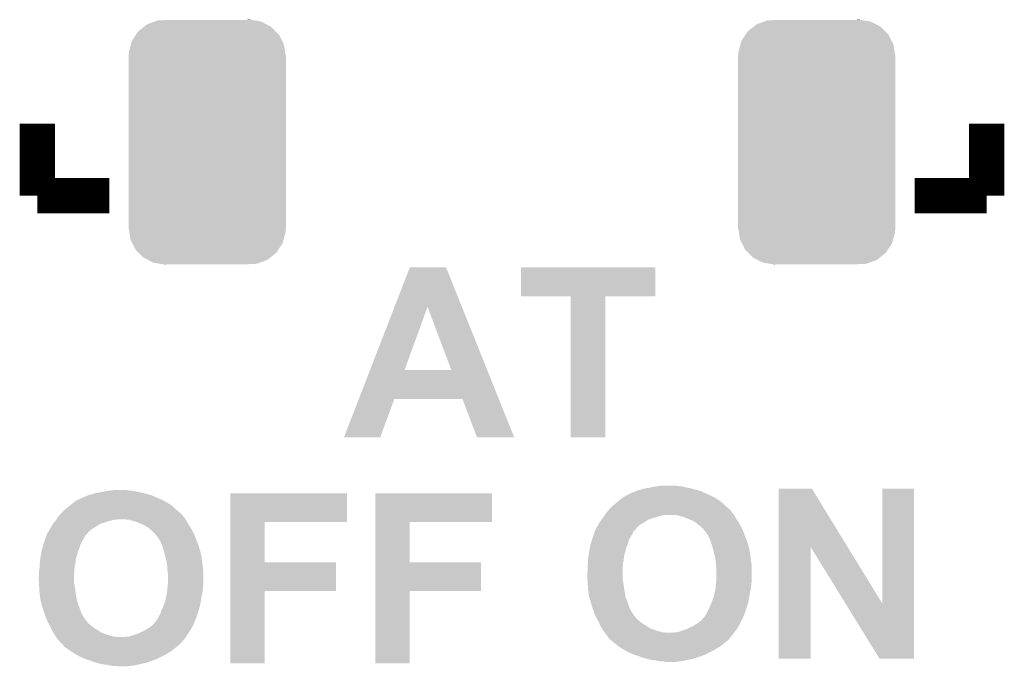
# Model space of a CAD drawing. Extents: x -0.05 to 0.95, y -0.15 to 2.1.
# Tile 17 of 51: x 0.22 to 0.44, y 0.84 to 0.98. Entities that reach past the tile are written whole.
import ezdxf

# ---------------------------------------------------------------- set-up
doc = ezdxf.new("R2010")
doc.units = 0
doc.layers.get('0').update_dxf_attribs({"linetype": 'CONTINUOUS'})
doc.layers.add('LTE_IOT_13_CLICK_V101A_GTO', color=11, linetype='CONTINUOUS')
doc.layers.add('LTE_IOT_13_CLICK_V101A_GTS', color=8, linetype='CONTINUOUS')

# ---------------------------------------------------------------- blocks, each defined once
blk = doc.blocks.new('CUSTOM_192')
for points in [[(-0.01362, 0.02659), (-0.01187, 0.02725), (0.01342, 0.02659), (0.01213, 0.02725)], [(-0.01187, 0.02725), (-0.01124, 0.02748), (0.01213, 0.02725), (0.01066, 0.02748)], [(-0.01124, 0.02748), (-0.0087, 0.0276), (0.01066, 0.02748), (0.00993, 0.0276)], [(0.0087, 0.0276), (0.00962, 0.02765), (0.00993, 0.0276), (0.00962, 0.02765)], [(-0.01609, 0.02428), (-0.01561, 0.025), (0.0162, 0.02428), (0.01548, 0.025)], [(-0.01561, 0.025), (-0.01425, 0.02609), (0.01548, 0.025), (0.0144, 0.02609)], [(-0.01425, 0.02609), (-0.01362, 0.02659), (0.0144, 0.02609), (0.01342, 0.02659)], [(-0.01726, 0.02201), (-0.01702, 0.02288), (0.01735, 0.02201), (0.01691, 0.02288)], [(-0.01702, 0.02288), (-0.01609, 0.02428), (0.01691, 0.02288), (0.0162, 0.02428)], [(-0.01775, 0.0195), (-0.0177, 0.02042), (0.01775, 0.0195), (0.0176, 0.02042)], [(-0.0177, 0.02042), (-0.01726, 0.02201), (0.0176, 0.02042), (0.01735, 0.02201)], [(-0.0178, -0.0195), (-0.0178, 0.0195), (0.0178, -0.0195), (0.0178, 0.0195)], [(-0.0176, -0.02042), (-0.01775, -0.0195), (0.0177, -0.02042), (0.01775, -0.0195)], [(-0.01735, -0.02201), (-0.0176, -0.02042), (0.01726, -0.02201), (0.0177, -0.02042)], [(-0.01691, -0.02288), (-0.01735, -0.02201), (0.01702, -0.02288), (0.01726, -0.02201)], [(-0.0162, -0.02428), (-0.01691, -0.02288), (0.01609, -0.02428), (0.01702, -0.02288)], [(-0.01548, -0.025), (-0.0162, -0.02428), (0.01561, -0.025), (0.01609, -0.02428)], [(-0.0144, -0.02609), (-0.01548, -0.025), (0.01425, -0.02609), (0.01561, -0.025)], [(-0.01342, -0.02659), (-0.0144, -0.02609), (0.01362, -0.02659), (0.01425, -0.02609)], [(-0.01213, -0.02725), (-0.01342, -0.02659), (0.01187, -0.02725), (0.01362, -0.02659)], [(-0.01066, -0.02748), (-0.01213, -0.02725), (0.01124, -0.02748), (0.01187, -0.02725)], [(-0.00993, -0.0276), (-0.01066, -0.02748), (0.0087, -0.0276), (0.01124, -0.02748)], [(-0.00962, -0.02765), (-0.00993, -0.0276), (-0.00962, -0.02765), (-0.0087, -0.0276)]]:
    blk.add_solid(points)

msp = doc.modelspace()

# ---------------------------------------------------------------- linework, layer by layer
at = {"layer": 'LTE_IOT_13_CLICK_V101A_GTO', "const_width": 0.008}
for points in [[(0.2197, 0.9426), (0.2197, 0.9589)], [(0.4343, 0.9426), (0.4343, 0.9589)], [(0.2197, 0.9426), (0.236, 0.9426)], [(0.418, 0.9426), (0.4343, 0.9426)]]:
    msp.add_lwpolyline(points, dxfattribs=at)
at = {"layer": 'LTE_IOT_13_CLICK_V101A_GTO'}
for points in [[(0.30045, 0.9175), (0.3039, 0.9264), (0.31567, 0.9175), (0.3121, 0.9264)], [(0.3039, 0.9264), (0.3039, 0.9264), (0.3121, 0.9264), (0.3039, 0.9264)], [(0.329, 0.9199), (0.329, 0.9264), (0.3594, 0.9199), (0.3594, 0.9264)], [(0.329, 0.9264), (0.329, 0.9264), (0.3594, 0.9264), (0.329, 0.9264)], [(0.3403, 0.888), (0.3403, 0.9199), (0.3481, 0.888), (0.3481, 0.9199)], [(0.3403, 0.9199), (0.3403, 0.9199), (0.3481, 0.9199), (0.3594, 0.9199)], [(0.2949, 0.9032), (0.30045, 0.9175), (0.3027, 0.9032), (0.3079, 0.9175)], [(0.3133, 0.9032), (0.3079, 0.9175), (0.3214, 0.9032), (0.31567, 0.9175)], [(0.29238, 0.8967), (0.2949, 0.9032), (0.32401, 0.8967), (0.3214, 0.9032)], [(0.2949, 0.9032), (0.2949, 0.9032), (0.3133, 0.9032), (0.3027, 0.9032)], [(0.289, 0.888), (0.29238, 0.8967), (0.2972, 0.888), (0.3004, 0.8967)], [(0.29238, 0.8967), (0.29238, 0.8967), (0.3004, 0.8967), (0.3158, 0.8967)], [(0.3191, 0.888), (0.3158, 0.8967), (0.3275, 0.888), (0.32401, 0.8967)], [(0.3275, 0.888), (0.3275, 0.888), (0.3275, 0.888), (0.3191, 0.888)], [(0.3601, 0.877), (0.3609, 0.8771), (0.3646, 0.877), (0.3639, 0.8771)], [(0.2307, 0.8747), (0.2311, 0.8749), (0.24604, 0.8747), (0.2456, 0.8749)], [(0.2311, 0.8749), (0.2313, 0.875), (0.2456, 0.8749), (0.24523, 0.875)], [(0.2313, 0.875), (0.2317, 0.8751), (0.24523, 0.875), (0.24487, 0.8751)], [(0.2317, 0.8751), (0.2322, 0.8752), (0.24487, 0.8751), (0.2445, 0.8752)], [(0.2322, 0.8752), (0.2327, 0.8754), (0.2445, 0.8752), (0.24377, 0.8754)], [(0.2327, 0.8754), (0.2333, 0.8755), (0.24377, 0.8754), (0.2434, 0.8755)], [(0.2333, 0.8755), (0.2339, 0.8756), (0.2434, 0.8755), (0.2429, 0.8756)], [(0.2339, 0.8756), (0.23437, 0.8757), (0.2429, 0.8756), (0.2424, 0.8757)], [(0.23437, 0.8757), (0.2353, 0.8759), (0.2424, 0.8757), (0.2415, 0.8759)], [(0.2353, 0.8759), (0.2361, 0.876), (0.2415, 0.8759), (0.2406, 0.876)], [(0.2361, 0.876), (0.2369, 0.8761), (0.2406, 0.876), (0.2399, 0.8761)], [(0.2633, 0.8689), (0.2633, 0.8754), (0.2897, 0.8689), (0.2897, 0.8754)], [(0.2633, 0.8754), (0.2633, 0.8754), (0.2897, 0.8754), (0.2633, 0.8754)], [(0.2961, 0.8689), (0.2961, 0.8754), (0.3225, 0.8689), (0.3225, 0.8754)], [(0.2961, 0.8754), (0.2961, 0.8754), (0.3225, 0.8754), (0.2961, 0.8754)], [(0.3523, 0.8746), (0.3529, 0.8749), (0.37245, 0.8746), (0.3719, 0.8749)], [(0.3529, 0.8749), (0.3539, 0.8754), (0.3719, 0.8749), (0.3707, 0.8754)], [(0.3539, 0.8754), (0.3543, 0.8756), (0.3707, 0.8754), (0.37026, 0.8756)], [(0.3544, 0.8756), (0.3547, 0.8757), (0.37026, 0.8756), (0.37004, 0.8757)], [(0.3547, 0.8757), (0.3551, 0.8759), (0.37004, 0.8757), (0.3696, 0.8759)], [(0.3551, 0.8759), (0.3553, 0.876), (0.3696, 0.8759), (0.36923, 0.876)], [(0.3553, 0.876), (0.3557, 0.8761), (0.36923, 0.876), (0.36887, 0.8761)], [(0.3557, 0.8761), (0.3562, 0.8762), (0.36887, 0.8761), (0.3685, 0.8762)], [(0.3562, 0.8762), (0.3567, 0.8764), (0.3685, 0.8762), (0.36777, 0.8764)], [(0.3567, 0.8764), (0.3573, 0.8765), (0.36777, 0.8764), (0.3674, 0.8765)], [(0.3573, 0.8765), (0.3579, 0.8766), (0.3674, 0.8765), (0.3669, 0.8766)], [(0.3579, 0.8766), (0.35837, 0.8767), (0.3669, 0.8766), (0.3664, 0.8767)], [(0.35837, 0.8767), (0.3593, 0.8769), (0.3664, 0.8767), (0.3655, 0.8769)], [(0.3593, 0.8769), (0.3601, 0.877), (0.3655, 0.8769), (0.3646, 0.877)], [(0.3873, 0.8633), (0.3873, 0.8764), (0.40285, 0.8633), (0.3948, 0.8764)], [(0.3873, 0.8764), (0.3873, 0.8764), (0.3948, 0.8764), (0.3873, 0.8764)], [(0.4107, 0.8505), (0.4107, 0.8764), (0.4179, 0.8505), (0.4179, 0.8764)], [(0.4107, 0.8764), (0.4107, 0.8764), (0.4179, 0.8764), (0.4107, 0.8764)], [(0.2268, 0.8724), (0.22703, 0.8726), (0.25032, 0.8724), (0.2501, 0.8726)], [(0.22703, 0.8726), (0.2275, 0.873), (0.2501, 0.8726), (0.24947, 0.873)], [(0.2275, 0.873), (0.2279, 0.8733), (0.24947, 0.873), (0.249, 0.8733)], [(0.2279, 0.8733), (0.2283, 0.8736), (0.249, 0.8733), (0.24845, 0.8736)], [(0.2283, 0.8736), (0.2289, 0.8739), (0.24845, 0.8736), (0.2479, 0.8739)], [(0.2289, 0.8739), (0.2299, 0.8744), (0.2479, 0.8739), (0.2467, 0.8744)], [(0.2299, 0.8744), (0.2303, 0.8746), (0.2467, 0.8744), (0.24626, 0.8746)], [(0.2304, 0.8746), (0.2307, 0.8747), (0.24626, 0.8746), (0.24604, 0.8747)], [(0.3497, 0.8725), (0.3502, 0.8729), (0.37532, 0.8725), (0.37488, 0.8729)], [(0.3502, 0.8729), (0.3508, 0.8734), (0.37488, 0.8729), (0.37432, 0.8734)], [(0.3508, 0.8734), (0.35103, 0.8736), (0.37432, 0.8734), (0.3741, 0.8736)], [(0.35103, 0.8736), (0.3515, 0.874), (0.3741, 0.8736), (0.37347, 0.874)], [(0.3515, 0.874), (0.3519, 0.8743), (0.37347, 0.874), (0.373, 0.8743)], [(0.3519, 0.8743), (0.3523, 0.8746), (0.373, 0.8743), (0.37245, 0.8746)], [(0.2245, 0.8702), (0.22486, 0.8706), (0.2526, 0.8702), (0.2524, 0.8706)], [(0.22486, 0.8706), (0.22494, 0.8707), (0.2524, 0.8706), (0.2522, 0.8707)], [(0.22494, 0.8707), (0.22503, 0.8708), (0.2522, 0.8707), (0.2521, 0.8708)], [(0.22503, 0.8708), (0.2253, 0.8711), (0.2521, 0.8708), (0.25177, 0.8711)], [(0.2253, 0.8711), (0.2257, 0.8715), (0.25177, 0.8711), (0.25132, 0.8715)], [(0.2257, 0.8715), (0.2262, 0.8719), (0.25132, 0.8715), (0.25088, 0.8719)], [(0.2262, 0.8719), (0.2268, 0.8724), (0.25088, 0.8719), (0.25032, 0.8724)], [(0.3478, 0.8702), (0.34794, 0.8704), (0.36027, 0.8702), (0.361, 0.8704)], [(0.34794, 0.8704), (0.34801, 0.8705), (0.3614, 0.8704), (0.3619, 0.8705)], [(0.34801, 0.8705), (0.34829, 0.8709), (0.37717, 0.8705), (0.3769, 0.8709)], [(0.34829, 0.8709), (0.3485, 0.8712), (0.3769, 0.8709), (0.3766, 0.8712)], [(0.3485, 0.8712), (0.34886, 0.8716), (0.3766, 0.8712), (0.3764, 0.8716)], [(0.34886, 0.8716), (0.34894, 0.8717), (0.3764, 0.8716), (0.3762, 0.8717)], [(0.34894, 0.8717), (0.34903, 0.8718), (0.3762, 0.8717), (0.3761, 0.8718)], [(0.34903, 0.8718), (0.3493, 0.8721), (0.3761, 0.8718), (0.37577, 0.8721)], [(0.3493, 0.8721), (0.3497, 0.8725), (0.37577, 0.8721), (0.37532, 0.8725)], [(0.3644, 0.8704), (0.3635, 0.8705), (0.37723, 0.8704), (0.37717, 0.8705)], [(0.36475, 0.8703), (0.3644, 0.8704), (0.3773, 0.8703), (0.37723, 0.8704)], [(0.22301, 0.8681), (0.2232, 0.8684), (0.2333, 0.8681), (0.23382, 0.8684)], [(0.2232, 0.8684), (0.22328, 0.8685), (0.23382, 0.8684), (0.234, 0.8685)], [(0.22328, 0.8685), (0.22343, 0.8687), (0.234, 0.8685), (0.2347, 0.8687)], [(0.22343, 0.8687), (0.22372, 0.8691), (0.2347, 0.8687), (0.2359, 0.8691)], [(0.22372, 0.8691), (0.2238, 0.8692), (0.2359, 0.8691), (0.23627, 0.8692)], [(0.2238, 0.8692), (0.22394, 0.8694), (0.23627, 0.8692), (0.237, 0.8694)], [(0.22394, 0.8694), (0.22401, 0.8695), (0.2374, 0.8694), (0.2379, 0.8695)], [(0.22401, 0.8695), (0.22429, 0.8699), (0.25317, 0.8695), (0.2529, 0.8699)], [(0.22429, 0.8699), (0.2245, 0.8702), (0.2529, 0.8699), (0.2526, 0.8702)], [(0.2404, 0.8694), (0.2395, 0.8695), (0.25323, 0.8694), (0.25317, 0.8695)], [(0.24075, 0.8693), (0.2404, 0.8694), (0.2533, 0.8693), (0.25323, 0.8694)], [(0.2411, 0.8692), (0.24075, 0.8693), (0.25336, 0.8692), (0.2533, 0.8693)], [(0.2419, 0.869), (0.2411, 0.8692), (0.25347, 0.869), (0.25336, 0.8692)], [(0.24286, 0.8686), (0.2419, 0.869), (0.2537, 0.8686), (0.25347, 0.869)], [(0.2431, 0.8685), (0.24286, 0.8686), (0.25377, 0.8685), (0.2537, 0.8686)], [(0.2438, 0.8682), (0.2431, 0.8685), (0.25399, 0.8682), (0.25377, 0.8685)], [(0.2443, 0.8679), (0.2438, 0.8682), (0.2542, 0.8679), (0.25399, 0.8682)], [(0.2633, 0.8598), (0.2633, 0.8689), (0.2711, 0.8598), (0.2711, 0.8689)], [(0.2633, 0.8689), (0.2633, 0.8689), (0.2711, 0.8689), (0.2897, 0.8689)], [(0.2961, 0.8598), (0.2961, 0.8689), (0.3039, 0.8598), (0.3039, 0.8689)], [(0.2961, 0.8689), (0.2961, 0.8689), (0.3039, 0.8689), (0.3225, 0.8689)], [(0.3463, 0.8679), (0.34653, 0.8683), (0.35552, 0.8679), (0.356, 0.8683)], [(0.34653, 0.8683), (0.3467, 0.8686), (0.356, 0.8683), (0.35652, 0.8686)], [(0.3467, 0.8686), (0.34676, 0.8687), (0.35652, 0.8686), (0.3567, 0.8687)], [(0.34676, 0.8687), (0.34701, 0.8691), (0.3567, 0.8687), (0.3573, 0.8691)], [(0.34701, 0.8691), (0.3472, 0.8694), (0.3573, 0.8691), (0.35782, 0.8694)], [(0.3472, 0.8694), (0.34728, 0.8695), (0.35782, 0.8694), (0.358, 0.8695)], [(0.34728, 0.8695), (0.34742, 0.8697), (0.358, 0.8695), (0.3587, 0.8697)], [(0.34742, 0.8697), (0.34772, 0.8701), (0.3587, 0.8697), (0.3599, 0.8701)], [(0.34772, 0.8701), (0.3478, 0.8702), (0.3599, 0.8701), (0.36027, 0.8702)], [(0.3651, 0.8702), (0.36475, 0.8703), (0.37736, 0.8702), (0.3773, 0.8703)], [(0.3659, 0.87), (0.3651, 0.8702), (0.37747, 0.87), (0.37736, 0.8702)], [(0.36686, 0.8696), (0.3659, 0.87), (0.3777, 0.8696), (0.37747, 0.87)], [(0.3671, 0.8695), (0.36686, 0.8696), (0.37777, 0.8695), (0.3777, 0.8696)], [(0.3678, 0.8692), (0.3671, 0.8695), (0.37799, 0.8692), (0.37777, 0.8695)], [(0.3683, 0.8689), (0.3678, 0.8692), (0.3782, 0.8689), (0.37799, 0.8692)], [(0.3688, 0.8686), (0.3683, 0.8689), (0.37837, 0.8686), (0.3782, 0.8689)], [(0.3691, 0.8683), (0.3688, 0.8686), (0.37853, 0.8683), (0.37837, 0.8686)], [(0.3695, 0.868), (0.3691, 0.8683), (0.3787, 0.868), (0.37853, 0.8683)], [(0.2218, 0.8659), (0.22185, 0.866), (0.2306, 0.8659), (0.2308, 0.866)], [(0.22185, 0.866), (0.2219, 0.8661), (0.2308, 0.866), (0.2308, 0.8661)], [(0.2219, 0.8663), (0.22223, 0.8668), (0.23098, 0.8663), (0.2314, 0.8668)], [(0.2219, 0.8662), (0.2219, 0.8663), (0.2309, 0.8662), (0.23098, 0.8663)], [(0.2219, 0.8661), (0.2219, 0.8662), (0.2308, 0.8661), (0.2309, 0.8662)], [(0.2219, 0.8661), (0.2219, 0.8661), (0.2308, 0.8661)], [(0.22223, 0.8668), (0.2223, 0.8669), (0.2314, 0.8668), (0.23152, 0.8669)], [(0.2223, 0.8669), (0.22253, 0.8673), (0.23152, 0.8669), (0.232, 0.8673)], [(0.22253, 0.8673), (0.2227, 0.8676), (0.232, 0.8673), (0.23253, 0.8676)], [(0.2227, 0.8676), (0.22276, 0.8677), (0.23253, 0.8676), (0.2327, 0.8677)], [(0.22276, 0.8677), (0.22301, 0.8681), (0.2327, 0.8677), (0.2333, 0.8681)], [(0.2448, 0.8676), (0.2443, 0.8679), (0.25437, 0.8676), (0.2542, 0.8679)], [(0.2451, 0.8673), (0.2448, 0.8676), (0.25453, 0.8673), (0.25437, 0.8676)], [(0.2455, 0.867), (0.2451, 0.8673), (0.2547, 0.867), (0.25453, 0.8673)], [(0.246, 0.8665), (0.2455, 0.867), (0.25495, 0.8665), (0.2547, 0.867)], [(0.2462, 0.8664), (0.246, 0.8665), (0.255, 0.8664), (0.25495, 0.8665)], [(0.2463, 0.8663), (0.2462, 0.8664), (0.25505, 0.8663), (0.255, 0.8664)], [(0.2463, 0.8662), (0.2463, 0.8663), (0.2551, 0.8662), (0.25505, 0.8663)], [(0.24647, 0.866), (0.2463, 0.8662), (0.2552, 0.866), (0.2551, 0.8662)], [(0.2468, 0.8656), (0.24647, 0.866), (0.25535, 0.8656), (0.2552, 0.866)], [(0.34539, 0.8658), (0.34564, 0.8666), (0.354, 0.8658), (0.3544, 0.8666)], [(0.34564, 0.8666), (0.3457, 0.8668), (0.3544, 0.8666), (0.35453, 0.8668)], [(0.3457, 0.8668), (0.3457, 0.8669), (0.35453, 0.8668), (0.3546, 0.8669)], [(0.3458, 0.8669), (0.34585, 0.867), (0.3546, 0.8669), (0.3548, 0.867)], [(0.34585, 0.867), (0.3459, 0.8671), (0.3548, 0.867), (0.3548, 0.8671)], [(0.3459, 0.8673), (0.34623, 0.8678), (0.35498, 0.8673), (0.3554, 0.8678)], [(0.3459, 0.8672), (0.3459, 0.8673), (0.3549, 0.8672), (0.35498, 0.8673)], [(0.3459, 0.8671), (0.3459, 0.8672), (0.3548, 0.8671), (0.3549, 0.8672)], [(0.3459, 0.8671), (0.3459, 0.8671), (0.3548, 0.8671)], [(0.34623, 0.8678), (0.3463, 0.8679), (0.3554, 0.8678), (0.35552, 0.8679)], [(0.37, 0.8675), (0.3695, 0.868), (0.37895, 0.8675), (0.3787, 0.868)], [(0.3702, 0.8674), (0.37, 0.8675), (0.379, 0.8674), (0.37895, 0.8675)], [(0.3703, 0.8673), (0.3702, 0.8674), (0.37905, 0.8673), (0.379, 0.8674)], [(0.3703, 0.8672), (0.3703, 0.8673), (0.3791, 0.8672), (0.37905, 0.8673)], [(0.37047, 0.867), (0.3703, 0.8672), (0.3792, 0.867), (0.3791, 0.8672)], [(0.3708, 0.8666), (0.37047, 0.867), (0.37935, 0.8666), (0.3792, 0.867)], [(0.3713, 0.8659), (0.3708, 0.8666), (0.3796, 0.8659), (0.37935, 0.8666)], [(0.22082, 0.863), (0.22102, 0.8637), (0.2292, 0.863), (0.2294, 0.8637)], [(0.22102, 0.8637), (0.2212, 0.8643), (0.2294, 0.8637), (0.2297, 0.8643)], [(0.2212, 0.8643), (0.22137, 0.8648), (0.2297, 0.8643), (0.23, 0.8648)], [(0.22137, 0.8648), (0.22163, 0.8656), (0.23, 0.8648), (0.2304, 0.8656)], [(0.22163, 0.8656), (0.2217, 0.8658), (0.2304, 0.8656), (0.23053, 0.8658)], [(0.2217, 0.8658), (0.2217, 0.8659), (0.23053, 0.8658), (0.2306, 0.8659)], [(0.2473, 0.8649), (0.2468, 0.8656), (0.2556, 0.8649), (0.25535, 0.8656)], [(0.2477, 0.8641), (0.2473, 0.8649), (0.25593, 0.8641), (0.2556, 0.8649)], [(0.24785, 0.8637), (0.2477, 0.8641), (0.2561, 0.8637), (0.25593, 0.8641)], [(0.248, 0.8633), (0.24785, 0.8637), (0.25622, 0.8633), (0.2561, 0.8637)], [(0.3447, 0.8636), (0.34482, 0.864), (0.35303, 0.8636), (0.3532, 0.864)], [(0.34482, 0.864), (0.34504, 0.8647), (0.3532, 0.864), (0.3534, 0.8647)], [(0.34504, 0.8647), (0.34523, 0.8653), (0.3534, 0.8647), (0.3537, 0.8653)], [(0.34523, 0.8653), (0.34539, 0.8658), (0.3537, 0.8653), (0.354, 0.8658)], [(0.3717, 0.8651), (0.3713, 0.8659), (0.37993, 0.8651), (0.3796, 0.8659)], [(0.37185, 0.8647), (0.3717, 0.8651), (0.3801, 0.8647), (0.37993, 0.8651)], [(0.372, 0.8643), (0.37185, 0.8647), (0.38022, 0.8643), (0.3801, 0.8647)], [(0.37226, 0.8634), (0.372, 0.8643), (0.3805, 0.8634), (0.38022, 0.8643)], [(0.2204, 0.8609), (0.22051, 0.8615), (0.2285, 0.8609), (0.2287, 0.8615)], [(0.22051, 0.8615), (0.22065, 0.8623), (0.2287, 0.8615), (0.2289, 0.8623)], [(0.22065, 0.8623), (0.2207, 0.8626), (0.2289, 0.8623), (0.22903, 0.8626)], [(0.2207, 0.8626), (0.22082, 0.863), (0.22903, 0.8626), (0.2292, 0.863)], [(0.24826, 0.8624), (0.248, 0.8633), (0.2565, 0.8624), (0.25622, 0.8633)], [(0.2485, 0.8616), (0.24826, 0.8624), (0.25667, 0.8616), (0.2565, 0.8624)], [(0.24865, 0.861), (0.2485, 0.8616), (0.2568, 0.861), (0.25667, 0.8616)], [(0.34423, 0.8606), (0.34436, 0.8616), (0.3523, 0.8606), (0.3524, 0.8616)], [(0.34436, 0.8616), (0.3444, 0.8619), (0.3524, 0.8616), (0.3525, 0.8619)], [(0.3444, 0.8619), (0.34451, 0.8625), (0.3525, 0.8619), (0.3527, 0.8625)], [(0.34451, 0.8625), (0.34465, 0.8633), (0.3527, 0.8625), (0.3529, 0.8633)], [(0.34465, 0.8633), (0.3447, 0.8636), (0.3529, 0.8633), (0.35303, 0.8636)], [(0.3725, 0.8626), (0.37226, 0.8634), (0.38067, 0.8626), (0.3805, 0.8634)], [(0.37265, 0.862), (0.3725, 0.8626), (0.3808, 0.862), (0.38067, 0.8626)], [(0.3729, 0.861), (0.37265, 0.862), (0.38093, 0.861), (0.3808, 0.862)], [(0.3873, 0.838), (0.3873, 0.8633), (0.3945, 0.838), (0.3945, 0.8633)], [(0.40239, 0.8505), (0.3945, 0.8633), (0.4107, 0.8505), (0.40285, 0.8633)], [(0.2202, 0.8594), (0.22023, 0.8596), (0.22826, 0.8594), (0.2283, 0.8596)], [(0.2202, 0.8586), (0.2202, 0.8594), (0.22812, 0.8586), (0.22826, 0.8594)], [(0.22023, 0.8596), (0.22036, 0.8606), (0.2283, 0.8596), (0.2284, 0.8606)], [(0.22036, 0.8606), (0.2204, 0.8609), (0.2284, 0.8606), (0.2285, 0.8609)], [(0.2489, 0.86), (0.24865, 0.861), (0.25693, 0.86), (0.2568, 0.861)], [(0.24897, 0.8595), (0.2489, 0.86), (0.257, 0.8595), (0.25693, 0.86)], [(0.2491, 0.8586), (0.24897, 0.8595), (0.25711, 0.8586), (0.257, 0.8595)], [(0.2633, 0.8533), (0.2633, 0.8598), (0.2872, 0.8533), (0.2872, 0.8598)], [(0.2633, 0.8598), (0.2633, 0.8598), (0.2872, 0.8598), (0.2711, 0.8598)], [(0.2961, 0.8533), (0.2961, 0.8598), (0.32, 0.8533), (0.32, 0.8598)], [(0.2961, 0.8598), (0.2961, 0.8598), (0.32, 0.8598), (0.3039, 0.8598)], [(0.3441, 0.859), (0.34418, 0.8595), (0.35205, 0.859), (0.3521, 0.8595)], [(0.34418, 0.8595), (0.3442, 0.8596), (0.3521, 0.8595), (0.35212, 0.8596)], [(0.3442, 0.8604), (0.34423, 0.8606), (0.35226, 0.8604), (0.3523, 0.8606)], [(0.3442, 0.8596), (0.3442, 0.8604), (0.35212, 0.8596), (0.35226, 0.8604)], [(0.37297, 0.8605), (0.3729, 0.861), (0.381, 0.8605), (0.38093, 0.861)], [(0.3731, 0.8596), (0.37297, 0.8605), (0.38111, 0.8596), (0.381, 0.8605)], [(0.3731, 0.859), (0.3731, 0.8596), (0.38119, 0.859), (0.38111, 0.8596)], [(0.2201, 0.858), (0.22018, 0.8585), (0.22805, 0.858), (0.2281, 0.8585)], [(0.2201, 0.8574), (0.2201, 0.858), (0.228, 0.8574), (0.22805, 0.858)], [(0.2201, 0.8569), (0.2201, 0.8574), (0.228, 0.8569), (0.228, 0.8574)], [(0.22018, 0.8585), (0.2202, 0.8586), (0.2281, 0.8585), (0.22812, 0.8586)], [(0.2491, 0.858), (0.2491, 0.8586), (0.25719, 0.858), (0.25711, 0.8586)], [(0.24912, 0.8579), (0.2491, 0.858), (0.2572, 0.8579), (0.25719, 0.858)], [(0.2492, 0.8574), (0.24912, 0.8579), (0.2572, 0.8574), (0.2572, 0.8579)], [(0.2492, 0.8551), (0.2492, 0.8574), (0.2572, 0.8551), (0.2572, 0.8574)], [(0.344, 0.8575), (0.3441, 0.8579), (0.352, 0.8575), (0.352, 0.8579)], [(0.344, 0.8569), (0.344, 0.8575), (0.352, 0.8569), (0.352, 0.8575)], [(0.3441, 0.8584), (0.3441, 0.859), (0.352, 0.8584), (0.35205, 0.859)], [(0.3441, 0.8579), (0.3441, 0.8584), (0.352, 0.8579), (0.352, 0.8584)], [(0.37312, 0.8589), (0.3731, 0.859), (0.3812, 0.8589), (0.38119, 0.859)], [(0.3732, 0.8584), (0.37312, 0.8589), (0.3812, 0.8584), (0.3812, 0.8589)], [(0.3732, 0.8561), (0.3732, 0.8584), (0.3812, 0.8561), (0.3812, 0.8584)], [(0.22, 0.8565), (0.2201, 0.8569), (0.228, 0.8565), (0.228, 0.8569)], [(0.22, 0.8559), (0.22, 0.8565), (0.228, 0.8559), (0.228, 0.8565)], [(0.22005, 0.8551), (0.22, 0.8559), (0.228, 0.8551), (0.228, 0.8559)], [(0.22008, 0.8546), (0.22005, 0.8551), (0.2281, 0.8546), (0.228, 0.8551)], [(0.24916, 0.8546), (0.2492, 0.8551), (0.2572, 0.8546), (0.2572, 0.8551)], [(0.34405, 0.8561), (0.344, 0.8569), (0.352, 0.8561), (0.352, 0.8569)], [(0.34408, 0.8556), (0.34405, 0.8561), (0.3521, 0.8556), (0.352, 0.8561)], [(0.34413, 0.8549), (0.34408, 0.8556), (0.3522, 0.8549), (0.3521, 0.8556)], [(0.34416, 0.8543), (0.34413, 0.8549), (0.3523, 0.8543), (0.3522, 0.8549)], [(0.373, 0.8539), (0.37309, 0.8548), (0.381, 0.8539), (0.3811, 0.8548)], [(0.37309, 0.8548), (0.3731, 0.8549), (0.3811, 0.8548), (0.38111, 0.8549)], [(0.3731, 0.8549), (0.37316, 0.8556), (0.38111, 0.8549), (0.3812, 0.8556)], [(0.37316, 0.8556), (0.3732, 0.8561), (0.3812, 0.8556), (0.3812, 0.8561)], [(0.22012, 0.8539), (0.22008, 0.8546), (0.2282, 0.8539), (0.2281, 0.8546)], [(0.22016, 0.8533), (0.22012, 0.8539), (0.2283, 0.8533), (0.2282, 0.8539)], [(0.2202, 0.8527), (0.22016, 0.8533), (0.22837, 0.8527), (0.2283, 0.8533)], [(0.22023, 0.8525), (0.2202, 0.8527), (0.2284, 0.8525), (0.22837, 0.8527)], [(0.2488, 0.8519), (0.249, 0.8529), (0.2568, 0.8519), (0.257, 0.8529)], [(0.249, 0.8529), (0.24909, 0.8538), (0.257, 0.8529), (0.2571, 0.8538)], [(0.24909, 0.8538), (0.2491, 0.8539), (0.2571, 0.8538), (0.25711, 0.8539)], [(0.2491, 0.8539), (0.24916, 0.8546), (0.25711, 0.8539), (0.2572, 0.8546)], [(0.2633, 0.837), (0.2633, 0.8533), (0.2711, 0.837), (0.2711, 0.8533)], [(0.2633, 0.8533), (0.2633, 0.8533), (0.2711, 0.8533), (0.2872, 0.8533)], [(0.2961, 0.837), (0.2961, 0.8533), (0.3039, 0.837), (0.3039, 0.8533)], [(0.2961, 0.8533), (0.2961, 0.8533), (0.3039, 0.8533), (0.32, 0.8533)], [(0.3442, 0.8537), (0.34416, 0.8543), (0.35237, 0.8537), (0.3523, 0.8543)], [(0.34423, 0.8535), (0.3442, 0.8537), (0.3524, 0.8535), (0.35237, 0.8537)], [(0.3444, 0.8522), (0.34423, 0.8535), (0.35264, 0.8522), (0.3524, 0.8535)], [(0.3726, 0.852), (0.3728, 0.8529), (0.38064, 0.852), (0.3808, 0.8529)], [(0.3728, 0.8529), (0.373, 0.8539), (0.3808, 0.8529), (0.381, 0.8539)], [(0.2204, 0.8512), (0.22023, 0.8525), (0.22864, 0.8512), (0.2284, 0.8525)], [(0.22049, 0.8509), (0.2204, 0.8512), (0.2287, 0.8509), (0.22864, 0.8512)], [(0.2208, 0.8498), (0.22049, 0.8509), (0.22911, 0.8498), (0.2287, 0.8509)], [(0.24811, 0.8497), (0.2486, 0.851), (0.2564, 0.8497), (0.25664, 0.851)], [(0.2486, 0.851), (0.2488, 0.8519), (0.25664, 0.851), (0.2568, 0.8519)], [(0.34449, 0.8519), (0.3444, 0.8522), (0.3527, 0.8519), (0.35264, 0.8522)], [(0.3448, 0.8508), (0.34449, 0.8519), (0.35311, 0.8508), (0.3527, 0.8519)], [(0.34495, 0.8503), (0.3448, 0.8508), (0.3533, 0.8503), (0.35311, 0.8508)], [(0.3717, 0.8498), (0.372, 0.8504), (0.38012, 0.8498), (0.38031, 0.8504)], [(0.372, 0.8504), (0.37211, 0.8507), (0.38031, 0.8504), (0.3804, 0.8507)], [(0.37211, 0.8507), (0.3726, 0.852), (0.3804, 0.8507), (0.38064, 0.852)], [(0.4101, 0.838), (0.40239, 0.8505), (0.4179, 0.838), (0.4179, 0.8505)], [(0.22095, 0.8493), (0.2208, 0.8498), (0.2293, 0.8493), (0.22911, 0.8498)], [(0.2212, 0.8485), (0.22095, 0.8493), (0.22957, 0.8485), (0.2293, 0.8493)], [(0.22123, 0.8484), (0.2212, 0.8485), (0.2296, 0.8484), (0.22957, 0.8485)], [(0.22147, 0.8477), (0.22123, 0.8484), (0.23, 0.8477), (0.2296, 0.8484)], [(0.2472, 0.8477), (0.2475, 0.8482), (0.25577, 0.8477), (0.25593, 0.8482)], [(0.2475, 0.8482), (0.24757, 0.8484), (0.25593, 0.8482), (0.256, 0.8484)], [(0.24757, 0.8484), (0.2477, 0.8488), (0.256, 0.8484), (0.25612, 0.8488)], [(0.2477, 0.8488), (0.248, 0.8494), (0.25612, 0.8488), (0.25631, 0.8494)], [(0.248, 0.8494), (0.24811, 0.8497), (0.25631, 0.8494), (0.2564, 0.8497)], [(0.3452, 0.8495), (0.34495, 0.8503), (0.35357, 0.8495), (0.3533, 0.8503)], [(0.34523, 0.8494), (0.3452, 0.8495), (0.3536, 0.8494), (0.35357, 0.8495)], [(0.34547, 0.8487), (0.34523, 0.8494), (0.354, 0.8487), (0.3536, 0.8494)], [(0.3456, 0.8483), (0.34547, 0.8487), (0.35425, 0.8483), (0.354, 0.8487)], [(0.34578, 0.8479), (0.3456, 0.8483), (0.3545, 0.8479), (0.35425, 0.8483)], [(0.3707, 0.8478), (0.371, 0.8482), (0.37943, 0.8478), (0.3796, 0.8482)], [(0.371, 0.8482), (0.3712, 0.8487), (0.3796, 0.8482), (0.37977, 0.8487)], [(0.3712, 0.8487), (0.3715, 0.8492), (0.37977, 0.8487), (0.37993, 0.8492)], [(0.3715, 0.8492), (0.37157, 0.8494), (0.37993, 0.8492), (0.38, 0.8494)], [(0.37157, 0.8494), (0.3717, 0.8498), (0.38, 0.8494), (0.38012, 0.8498)], [(0.2216, 0.8473), (0.22147, 0.8477), (0.23025, 0.8473), (0.23, 0.8477)], [(0.22178, 0.8469), (0.2216, 0.8473), (0.2305, 0.8469), (0.23025, 0.8473)], [(0.22205, 0.8463), (0.22178, 0.8469), (0.231, 0.8463), (0.2305, 0.8469)], [(0.2221, 0.8462), (0.22205, 0.8463), (0.231, 0.8462), (0.231, 0.8463)], [(0.22216, 0.8461), (0.2221, 0.8462), (0.2312, 0.8461), (0.231, 0.8462)], [(0.22227, 0.8459), (0.22216, 0.8461), (0.2313, 0.8459), (0.2312, 0.8461)], [(0.22232, 0.8458), (0.22227, 0.8459), (0.2315, 0.8458), (0.2313, 0.8459)], [(0.2457, 0.8456), (0.2461, 0.846), (0.2549, 0.8456), (0.2551, 0.846)], [(0.2461, 0.846), (0.2463, 0.8462), (0.2551, 0.846), (0.25518, 0.8462)], [(0.2463, 0.8463), (0.2465, 0.8465), (0.25522, 0.8463), (0.25531, 0.8465)], [(0.2463, 0.8462), (0.2463, 0.8463), (0.25518, 0.8462), (0.25522, 0.8463)], [(0.2465, 0.8465), (0.2467, 0.8468), (0.25531, 0.8465), (0.25543, 0.8468)], [(0.2467, 0.8468), (0.247, 0.8472), (0.25543, 0.8468), (0.2556, 0.8472)], [(0.247, 0.8472), (0.2472, 0.8477), (0.2556, 0.8472), (0.25577, 0.8477)], [(0.34605, 0.8473), (0.34578, 0.8479), (0.355, 0.8473), (0.3545, 0.8479)], [(0.3461, 0.8472), (0.34605, 0.8473), (0.355, 0.8472), (0.355, 0.8473)], [(0.34616, 0.8471), (0.3461, 0.8472), (0.3552, 0.8471), (0.355, 0.8472)], [(0.34627, 0.8469), (0.34616, 0.8471), (0.3553, 0.8469), (0.3552, 0.8471)], [(0.34632, 0.8468), (0.34627, 0.8469), (0.3555, 0.8468), (0.3553, 0.8469)], [(0.34649, 0.8465), (0.34632, 0.8468), (0.3558, 0.8465), (0.3555, 0.8468)], [(0.3466, 0.8463), (0.34649, 0.8465), (0.35607, 0.8463), (0.3558, 0.8465)], [(0.34678, 0.8459), (0.3466, 0.8463), (0.3566, 0.8459), (0.35607, 0.8463)], [(0.34691, 0.8456), (0.34678, 0.8459), (0.3571, 0.8456), (0.3566, 0.8459)], [(0.36857, 0.8458), (0.3691, 0.8461), (0.3785, 0.8458), (0.37865, 0.8461)], [(0.3691, 0.8461), (0.3697, 0.8466), (0.37865, 0.8461), (0.3789, 0.8466)], [(0.3697, 0.8466), (0.3701, 0.847), (0.3789, 0.8466), (0.3791, 0.847)], [(0.3701, 0.847), (0.3703, 0.8472), (0.3791, 0.847), (0.37918, 0.8472)], [(0.3703, 0.8473), (0.3705, 0.8475), (0.37922, 0.8473), (0.37931, 0.8475)], [(0.3703, 0.8472), (0.3703, 0.8473), (0.37918, 0.8472), (0.37922, 0.8473)], [(0.3705, 0.8475), (0.3707, 0.8478), (0.37931, 0.8475), (0.37943, 0.8478)], [(0.22249, 0.8455), (0.22232, 0.8458), (0.2318, 0.8455), (0.2315, 0.8458)], [(0.2226, 0.8453), (0.22249, 0.8455), (0.23207, 0.8453), (0.2318, 0.8455)], [(0.22278, 0.8449), (0.2226, 0.8453), (0.2326, 0.8449), (0.23207, 0.8453)], [(0.22291, 0.8446), (0.22278, 0.8449), (0.2331, 0.8446), (0.2326, 0.8449)], [(0.223, 0.8444), (0.22291, 0.8446), (0.23341, 0.8444), (0.2331, 0.8446)], [(0.22329, 0.8439), (0.223, 0.8444), (0.2342, 0.8439), (0.23341, 0.8444)], [(0.2234, 0.8437), (0.22329, 0.8439), (0.23472, 0.8437), (0.2342, 0.8439)], [(0.22361, 0.8434), (0.2234, 0.8437), (0.2355, 0.8434), (0.23472, 0.8437)], [(0.2413, 0.8433), (0.2425, 0.8437), (0.25353, 0.8433), (0.2538, 0.8437)], [(0.2425, 0.8437), (0.2431, 0.844), (0.2538, 0.8437), (0.25399, 0.844)], [(0.2431, 0.844), (0.2438, 0.8443), (0.25399, 0.844), (0.25418, 0.8443)], [(0.2438, 0.8443), (0.2444, 0.8447), (0.25418, 0.8443), (0.25444, 0.8447)], [(0.2444, 0.8447), (0.24457, 0.8448), (0.25444, 0.8447), (0.2545, 0.8448)], [(0.24457, 0.8448), (0.2451, 0.8451), (0.2545, 0.8448), (0.25465, 0.8451)], [(0.2451, 0.8451), (0.2457, 0.8456), (0.25465, 0.8451), (0.2549, 0.8456)], [(0.347, 0.8454), (0.34691, 0.8456), (0.35741, 0.8454), (0.3571, 0.8456)], [(0.34729, 0.8449), (0.347, 0.8454), (0.3582, 0.8449), (0.35741, 0.8454)], [(0.3474, 0.8447), (0.34729, 0.8449), (0.35872, 0.8447), (0.3582, 0.8449)], [(0.34761, 0.8444), (0.3474, 0.8447), (0.3595, 0.8444), (0.35872, 0.8447)], [(0.34776, 0.8442), (0.34761, 0.8444), (0.3602, 0.8442), (0.3595, 0.8444)], [(0.3479, 0.844), (0.34776, 0.8442), (0.361, 0.844), (0.3602, 0.8442)], [(0.34797, 0.8439), (0.3479, 0.844), (0.3618, 0.8439), (0.361, 0.844)], [(0.34817, 0.8436), (0.34797, 0.8439), (0.377, 0.8436), (0.37722, 0.8439)], [(0.3634, 0.8439), (0.3638, 0.844), (0.37722, 0.8439), (0.37729, 0.844)], [(0.3643, 0.844), (0.3653, 0.8443), (0.37729, 0.844), (0.37751, 0.8443)], [(0.3653, 0.8443), (0.3665, 0.8447), (0.37751, 0.8443), (0.3778, 0.8447)], [(0.3665, 0.8447), (0.3671, 0.845), (0.3778, 0.8447), (0.37799, 0.845)], [(0.3671, 0.845), (0.3678, 0.8453), (0.37799, 0.845), (0.37818, 0.8453)], [(0.3678, 0.8453), (0.3684, 0.8457), (0.37818, 0.8453), (0.37844, 0.8457)], [(0.3684, 0.8457), (0.36857, 0.8458), (0.37844, 0.8457), (0.3785, 0.8458)], [(0.22376, 0.8432), (0.22361, 0.8434), (0.2362, 0.8432), (0.2355, 0.8434)], [(0.2239, 0.843), (0.22376, 0.8432), (0.237, 0.843), (0.2362, 0.8432)], [(0.22397, 0.8429), (0.2239, 0.843), (0.2378, 0.8429), (0.237, 0.843)], [(0.22423, 0.8425), (0.22397, 0.8429), (0.253, 0.8425), (0.25327, 0.8429)], [(0.2243, 0.8424), (0.22423, 0.8425), (0.25291, 0.8424), (0.253, 0.8425)], [(0.2246, 0.8421), (0.2243, 0.8424), (0.25264, 0.8421), (0.25291, 0.8424)], [(0.2248, 0.8417), (0.2246, 0.8421), (0.25228, 0.8417), (0.25264, 0.8421)], [(0.225, 0.8416), (0.2248, 0.8417), (0.25219, 0.8416), (0.25228, 0.8417)], [(0.2251, 0.8415), (0.225, 0.8416), (0.2521, 0.8415), (0.25219, 0.8416)], [(0.2252, 0.8414), (0.2251, 0.8415), (0.2521, 0.8414), (0.2521, 0.8415)], [(0.2394, 0.8429), (0.2398, 0.843), (0.25327, 0.8429), (0.25333, 0.843)], [(0.2403, 0.843), (0.2413, 0.8433), (0.25333, 0.843), (0.25353, 0.8433)], [(0.3483, 0.8434), (0.34817, 0.8436), (0.37684, 0.8434), (0.377, 0.8436)], [(0.3486, 0.8431), (0.3483, 0.8434), (0.37659, 0.8431), (0.37684, 0.8434)], [(0.3488, 0.8427), (0.3486, 0.8431), (0.37626, 0.8427), (0.37659, 0.8431)], [(0.349, 0.8426), (0.3488, 0.8427), (0.37618, 0.8426), (0.37626, 0.8427)], [(0.349, 0.8425), (0.349, 0.8426), (0.3761, 0.8425), (0.37618, 0.8426)], [(0.34912, 0.8424), (0.349, 0.8425), (0.3761, 0.8424), (0.3761, 0.8425)], [(0.34924, 0.8423), (0.34912, 0.8424), (0.3759, 0.8423), (0.3761, 0.8424)], [(0.34961, 0.842), (0.34924, 0.8423), (0.3756, 0.842), (0.3759, 0.8423)], [(0.34998, 0.8417), (0.34961, 0.842), (0.3752, 0.8417), (0.3756, 0.842)], [(0.3501, 0.8416), (0.34998, 0.8417), (0.37507, 0.8416), (0.3752, 0.8417)], [(0.35047, 0.8413), (0.3501, 0.8416), (0.3747, 0.8413), (0.37507, 0.8416)], [(0.2253, 0.8413), (0.2252, 0.8414), (0.2519, 0.8413), (0.2521, 0.8414)], [(0.2256, 0.841), (0.2253, 0.8413), (0.2516, 0.841), (0.2519, 0.8413)], [(0.2259, 0.8407), (0.2256, 0.841), (0.2512, 0.8407), (0.2516, 0.841)], [(0.226, 0.8406), (0.2259, 0.8407), (0.25107, 0.8406), (0.2512, 0.8407)], [(0.22641, 0.8403), (0.226, 0.8406), (0.2507, 0.8403), (0.25107, 0.8406)], [(0.2271, 0.8398), (0.22641, 0.8403), (0.2501, 0.8398), (0.2507, 0.8403)], [(0.22773, 0.8394), (0.2271, 0.8398), (0.2494, 0.8394), (0.2501, 0.8398)], [(0.2282, 0.8391), (0.22773, 0.8394), (0.24892, 0.8391), (0.2494, 0.8394)], [(0.3511, 0.8408), (0.35047, 0.8413), (0.3741, 0.8408), (0.3747, 0.8413)], [(0.35173, 0.8404), (0.3511, 0.8408), (0.3734, 0.8404), (0.3741, 0.8408)], [(0.3522, 0.8401), (0.35173, 0.8404), (0.37292, 0.8401), (0.3734, 0.8404)], [(0.35257, 0.8399), (0.3522, 0.8401), (0.3726, 0.8399), (0.37292, 0.8401)], [(0.3533, 0.8395), (0.35257, 0.8399), (0.3718, 0.8395), (0.3726, 0.8399)], [(0.3544, 0.839), (0.3533, 0.8395), (0.3708, 0.839), (0.3718, 0.8395)], [(0.22857, 0.8389), (0.2282, 0.8391), (0.2486, 0.8389), (0.24892, 0.8391)], [(0.2293, 0.8385), (0.22857, 0.8389), (0.2478, 0.8385), (0.2486, 0.8389)], [(0.2304, 0.838), (0.2293, 0.8385), (0.2468, 0.838), (0.2478, 0.8385)], [(0.2307, 0.8379), (0.2304, 0.838), (0.2466, 0.8379), (0.2468, 0.838)], [(0.2316, 0.8376), (0.2307, 0.8379), (0.24577, 0.8376), (0.2466, 0.8379)], [(0.23187, 0.8375), (0.2316, 0.8376), (0.2455, 0.8375), (0.24577, 0.8376)], [(0.2327, 0.8372), (0.23187, 0.8375), (0.2446, 0.8372), (0.2455, 0.8375)], [(0.23307, 0.8371), (0.2327, 0.8372), (0.2443, 0.8371), (0.2446, 0.8372)], [(0.2338, 0.8369), (0.23307, 0.8371), (0.24343, 0.8369), (0.2443, 0.8371)], [(0.3547, 0.8389), (0.3544, 0.839), (0.3706, 0.8389), (0.3708, 0.839)], [(0.3556, 0.8386), (0.3547, 0.8389), (0.36978, 0.8386), (0.3706, 0.8389)], [(0.35587, 0.8385), (0.3556, 0.8386), (0.3695, 0.8385), (0.36978, 0.8386)], [(0.3567, 0.8382), (0.35587, 0.8385), (0.3686, 0.8382), (0.3695, 0.8385)], [(0.35707, 0.8381), (0.3567, 0.8382), (0.3683, 0.8381), (0.3686, 0.8382)], [(0.3578, 0.8379), (0.35707, 0.8381), (0.36743, 0.8379), (0.3683, 0.8381)], [(0.3583, 0.8378), (0.3578, 0.8379), (0.367, 0.8378), (0.36743, 0.8379)], [(0.3588, 0.8377), (0.3583, 0.8378), (0.36653, 0.8377), (0.367, 0.8378)], [(0.3597, 0.8376), (0.3588, 0.8377), (0.36607, 0.8376), (0.36653, 0.8377)], [(0.3601, 0.8375), (0.3597, 0.8376), (0.3656, 0.8375), (0.36607, 0.8376)], [(0.3605, 0.8374), (0.3601, 0.8375), (0.3649, 0.8374), (0.3656, 0.8375)], [(0.3618, 0.8373), (0.3613, 0.8374), (0.3642, 0.8373), (0.3649, 0.8374)], [(0.2343, 0.8368), (0.2338, 0.8369), (0.243, 0.8368), (0.24343, 0.8369)], [(0.2348, 0.8367), (0.2343, 0.8368), (0.24253, 0.8367), (0.243, 0.8368)], [(0.2357, 0.8366), (0.2348, 0.8367), (0.24207, 0.8366), (0.24253, 0.8367)], [(0.2361, 0.8365), (0.2357, 0.8366), (0.2416, 0.8365), (0.24207, 0.8366)], [(0.2365, 0.8364), (0.2361, 0.8365), (0.2409, 0.8364), (0.2416, 0.8365)], [(0.2378, 0.8363), (0.2373, 0.8364), (0.2402, 0.8363), (0.2409, 0.8364)]]:
    msp.add_solid(points, dxfattribs=at)

# ---------------------------------------------------------------- block references
at = {"layer": 'LTE_IOT_13_CLICK_V101A_GTS'}
for p in [(0.2581, 0.9547), (0.3959, 0.9547)]:
    msp.add_blockref('CUSTOM_192', p, dxfattribs=at)

doc.saveas('drawing.dxf')
